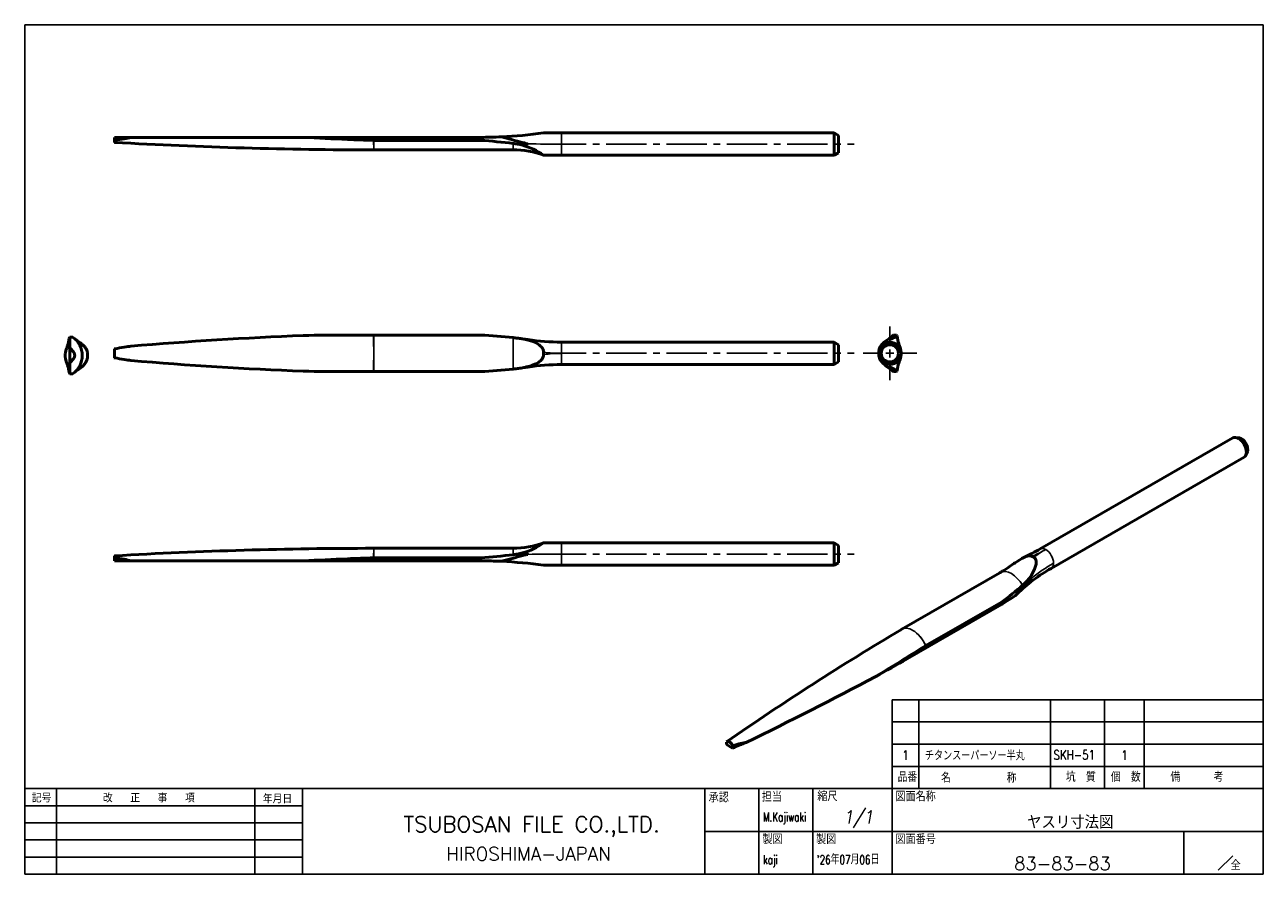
# Model space of a CAD drawing. Extents: x 10 to 1153, y 10 to 909.
import ezdxf
from ezdxf.enums import TextEntityAlignment as Align

# ---------------------------------------------------------------- set-up
doc = ezdxf.new("R2010")
doc.units = 0
doc.header["$LTSCALE"] = 12
doc.header["$MEASUREMENT"] = 0
doc.linetypes.add('CENTER2', pattern=[1.125, 0.75, -0.125, 0.125, -0.125])
doc.layers.get('0').update_dxf_attribs({"color": 4, "linetype": 'CONTINUOUS'})
doc.layers.get('DEFPOINTS').update_dxf_attribs({"linetype": 'CONTINUOUS'})
doc.layers.add('1', color=7, linetype='CONTINUOUS')
doc.layers.add('ZUWAKU', color=7, linetype='CONTINUOUS')
for name, color, linetype, lineweight in [('Smart Centers', 7, 'CENTER2', 25), ('Visible', 7, 'CONTINUOUS', 50), ('Visible Narrow', 7, 'CONTINUOUS', 25)]:
    doc.layers.add(name, color=color, linetype=linetype, lineweight=lineweight)
doc.styles.add('DIMTXT', font='ROMANS.shx', dxfattribs={"width": 0.85, "oblique": 10, "bigfont": 'BIGFONT.shx'})
doc.styles.get("Standard").update_dxf_attribs({"font": 'ROMANS.shx', "width": 0.85, "bigfont": 'BIGFONT.shx'})

msp = doc.modelspace()

# ---------------------------------------------------------------- linework, layer by layer
at = {"linetype": 'Continuous'}
for p, q in [((10, 200), (287, 200)), ((10, 10), (10, 200)), ((287, 200), (287, 10)), ((287, 10), (10, 10))]:
    msp.add_line(p, q, dxfattribs=at)
for p, q in [((203.97, 44.07), (203.97, 49.04)), ((210, 44.07), (210, 49.04)), ((239.45, 44.07), (239.45, 49.04)), ((251.52, 44.07), (251.52, 49.04)), ((260.39, 44.07), (260.39, 49.04)), ((203.97, 39.1), (203.97, 44.07)), ((210, 39.1), (210, 44.07)), ((239.45, 39.1), (239.45, 44.07)), ((251.52, 39.1), (251.52, 44.07)), ((260.39, 39.1), (260.39, 44.07)), ((203.97, 34.13), (203.97, 39.1)), ((210, 34.13), (210, 39.1)), ((239.45, 34.13), (239.45, 39.1)), ((251.52, 34.13), (251.52, 39.1)), ((260.39, 34.13), (260.39, 39.1))]:
    msp.add_line(p, q)
at = {"layer": '1', "color": 7}
for p, q in [((203.97, 49.04), (287, 49.04)), ((203.97, 44.07), (287, 44.07)), ((203.97, 39.1), (287, 39.1)), ((10, 29.16), (287, 29.16))]:
    msp.add_line(p, q, dxfattribs=at)
at = {"layer": '1', "color": 3}
for p, q in [((10, 25.33), (72.09, 25.33)), ((10, 21.5), (72.09, 21.5)), ((10, 17.66), (72.09, 17.66)), ((10, 13.83), (72.09, 13.83))]:
    msp.add_line(p, q, dxfattribs=at)
at = {"layer": 'DEFPOINTS', "linetype": 'Continuous'}
for p, q in [((10, 200), (287, 200)), ((10, 10), (10, 200)), ((287, 200), (287, 10)), ((287, 10), (10, 10))]:
    msp.add_line(p, q, dxfattribs=at)
at = {"layer": 'Smart Centers', "color": 7}
for p, q in [((126.54, 173.32), (195.54, 173.32)), ((203.5, 129.19), (203.5, 132.51)), ((126.54, 126.51), (195.54, 126.51)), ((197.5, 126.51), (200.82, 126.51)), ((206.18, 126.51), (209.5, 126.51)), ((203.5, 120.51), (203.5, 123.83)), ((126.54, 81.6), (195.54, 81.6))]:
    msp.add_line(p, q, dxfattribs=at)
at = {"layer": 'Smart Centers', "color": 7, "linetype": 'Continuous'}
for p, q in [((202.6, 126.51), (204.39, 126.51)), ((203.5, 125.61), (203.5, 127.4))]:
    msp.add_line(p, q, dxfattribs=at)
at = {"layer": 'Visible'}
for p, q in [((30.04, 174.17), (30.04, 174.82)), ((33.73, 174.82), (30.04, 174.82)), ((72.27, 174.82), (33.73, 174.82)), ((82.15, 174.82), (72.27, 174.82)), ((82.15, 174.82), (111.93, 174.82)), ((111.99, 174.15), (111.99, 174.82)), ((130.04, 175.82), (126.04, 175.82)), ((130.04, 175.82), (191.04, 175.82)), ((192.04, 175.24), (191.04, 175.82)), ((191.04, 170.82), (191.04, 175.82)), ((192.04, 171.39), (192.04, 175.24)), ((30.04, 173.7), (30.04, 174.17)), ((30.07, 174.18), (30.07, 174.17)), ((30.09, 173.7), (30.07, 174.17)), ((111.99, 174.15), (88.04, 174.15)), ((88.04, 172.02), (119.22, 172.02)), ((126.04, 170.82), (130.04, 170.82)), ((126.04, 170.82), (126.04, 170.82)), ((130.04, 170.82), (191.04, 170.82)), ((192.04, 171.39), (191.04, 170.82)), ((87.97, 130.61), (82.15, 130.61)), ((87.97, 130.61), (88.04, 130.61)), ((111.99, 130.61), (88.04, 130.61)), ((204.33, 130.61), (205, 130.61)), ((20.05, 130.15), (20.05, 130.05)), ((20.51, 130.15), (20.05, 130.15)), ((20.05, 130.05), (20.05, 127.66)), ((20.05, 127.66), (20.05, 127.05)), ((20.71, 130.15), (20.51, 130.15)), ((20.71, 130.15), (20.72, 130.15)), ((30.04, 125.51), (30.04, 127.51)), ((130.04, 129.01), (191.04, 129.01)), ((192.04, 128.43), (191.04, 129.01)), ((191.04, 124.01), (191.04, 129.01)), ((192.04, 124.58), (192.04, 128.43)), ((19.05, 126.2), (19.05, 125.9)), ((20.05, 125.05), (20.05, 127.05)), ((20.7, 127.05), (20.05, 127.05)), ((20.05, 125.05), (20.05, 124.44)), ((20.05, 125.05), (20.7, 125.05)), ((126.04, 126.25), (126.04, 126.76)), ((206, 126.51), (206, 126.66)), ((206, 126.35), (206, 126.51)), ((20.05, 124.44), (20.05, 122.05)), ((20.05, 122.05), (20.05, 121.95)), ((20.51, 121.95), (20.05, 121.95)), ((20.51, 121.95), (20.71, 121.95)), ((20.72, 121.95), (20.71, 121.95)), ((82.15, 122.41), (87.97, 122.41)), ((88.04, 122.41), (87.97, 122.41)), ((88.04, 122.41), (111.99, 122.41)), ((130.04, 124.01), (191.04, 124.01)), ((192.04, 124.58), (191.04, 124.01)), ((204.33, 122.41), (205, 122.41)), ((237.09, 82.75), (280.22, 107.59)), ((281.7, 107.58), (280.84, 107.7)), ((239.58, 78.42), (282.72, 103.26)), ((283.45, 104.54), (283.12, 103.74)), ((126.04, 84.1), (130.04, 84.1)), ((126.04, 84.1), (126.04, 84.1)), ((130.04, 84.1), (191.04, 84.1)), ((192.04, 83.52), (191.04, 84.1)), ((191.04, 79.1), (191.04, 84.1)), ((192.04, 79.68), (192.04, 83.52)), ((30.04, 80.75), (30.04, 81.22)), ((30.04, 80.1), (30.04, 80.75)), ((30.07, 80.75), (30.09, 81.22)), ((30.07, 80.75), (30.07, 80.74)), ((88.04, 82.9), (119.22, 82.9)), ((88.04, 80.76), (111.99, 80.76)), ((111.99, 80.76), (111.99, 80.1)), ((30.04, 80.1), (33.73, 80.1)), ((33.73, 80.1), (72.27, 80.1)), ((72.27, 80.1), (82.15, 80.1)), ((111.93, 80.1), (82.15, 80.1)), ((126.04, 79.1), (130.04, 79.1)), ((130.04, 79.1), (191.04, 79.1)), ((192.04, 79.68), (191.04, 79.1)), ((206.14, 64.79), (228.1, 77.43)), ((228.43, 70.32), (207.37, 58.19)), ((211.54, 61.13), (228.47, 70.88)), ((228.47, 70.88), (228.47, 70.34)), ((166.92, 39.57), (166.92, 39.05)), ((168.33, 38.23), (166.92, 39.05)), ((168.33, 38.23), (168.33, 38.76))]:
    msp.add_line(p, q, dxfattribs=at)
for radius in [2.5, 1.92]:
    msp.add_circle((203.5, 126.51), radius, dxfattribs=at)
for centre, radius, start, end in [((111.93, 274.82), 100, 270, 270.0336), ((111.93, 274.82), 100, 270.0336, 272.6766), ((111.93, 274.82), 100, 272.6766, 278.1096), ((30.04, 175), 1.3, 270, 271.9913), ((88.04, 1172.02), 1000, 266.67758, 270), ((95.81, 485.75), 311.69, 267.4886, 268.5588), ((88.04, 177.02), 2.86, 268.5108, 270), ((102.74, 40.14), 134.33, 82.9538, 86.0499), ((119.22, 152.02), 20, 70.0516, 90), ((116.88, 155.4), 18.22, 75.9049, 79.5864), ((116.82, 157.46), 16.24, 55.4011, 73.9419), ((108.13, -758.55), 889.78, 92.30987, 94.7969), ((107.52, 30.71), 100, 83.2835, 87.4374), ((207.2, 126.51), 5, 124.9152, 135.3526), ((17.85, 126.05), 5, 0, 55.0848), ((23.36, 132.11), 3.22, 235.8518, 241.0399), ((48.12, 29.16), 100, 100.3993, 100.3994), ((130.04, 179.01), 50, 261.3657, 270), ((201.69, 132.57), 3.22, 298.9601, 304.1482), ((19.87, 126.05), 1.3, 309.5717, 50.4283), ((17.85, 126.05), 5, 304.9152, 0), ((17.85, 126.05), 6.2, 357.6362, 2.3638), ((48.12, 223.86), 100, 259.6006, 259.6007), ((108.13, 1011.56), 889.78, 265.2031, 267.69013), ((207.2, 126.51), 6.2, 177.6362, 180), ((207.2, 126.51), 6.2, 180, 182.3638), ((107.52, 222.31), 100, 272.5626, 276.7165), ((130.04, 74.01), 50, 90, 98.6343), ((207.2, 126.51), 5, 224.6474, 235.0848), ((119.22, 102.9), 20, 270, 289.9484), ((116.83, 97.46), 16.24, 286.035, 304.5842), ((30.04, 79.92), 1.3, 88.0087, 90), ((88.04, -917.1), 1000, 90, 93.32242), ((95.81, -230.83), 311.69, 91.4412, 92.5114), ((88.04, 77.9), 2.86, 90, 91.4892), ((102.74, 214.78), 134.33, 273.9501, 277.0462), ((210.05, 129.97), 54.41, 295.4444, 299.8015), ((111.93, -19.9), 100, 89.9664, 90), ((111.93, -19.9), 100, 87.3234, 89.9664), ((111.93, -19.9), 100, 81.8904, 87.3234), ((213.67, 102.04), 28.54, 302.3967, 304.6037), ((257.16, 46.92), 36.07, 119.164, 134.2812), ((159.92, 142), 99.95, 315.7476, 318.8587), ((196.32, 115.96), 55.37, 305.5047, 311.7241), ((533.68, -487.88), 642.43, 120.65844, 124.80735), ((208.64, 60.46), 5, 119.936, 120.6605), ((371.43, -203.26), 308.98, 121.175, 122.071), ((-230.48, 865.55), 918.62, 295.94126, 297.96695), ((167.63, 38.49), 1.3, 118.1763, 119.936)]:
    msp.add_arc(centre, radius, start, end, dxfattribs=at)
for centre, major_axis, ratio, start_param, end_param in [((30.04, 126.51), (0, 1.3), 0.034748, 3.825891, 5.598887), ((30.04, 126.51), (0, 1.3), 0.034748, 3.829057, 5.595721), ((19.87, 126.05), (0, 1.3), 0.999396, 3.829057, 5.595721), ((281.47, 105.42), (-1.25, 2.17), 0.578093, 3.141593, 6.283185), ((282.18, 105.83), (-0.96, 1.67), 0.578093, 3.562991, 5.861787), ((235.51, 75.93), (-3.09, 5.37), 0.578093, 5.458465, 5.540977), ((228.43, -11.44), (49.9, 86.66), 0.578093, 0.782878, 0.783464), ((211.54, 58.79), (1.43, 2.48), 0.578093, 0.783464, 0.809456), ((-146.18, 261.79), (-500, 0), 0.575862, 2.336442, 2.356194), ((167.63, 38.49), (-0.65, 1.13), 0.578093, 4.61958, 6.379861), ((167.63, 38.49), (-0.62, 1.15), 0.597754, 4.634449, 6.392158), ((167.63, 38.49), (-0.61, 1.15), 0.597754, 4.631283, 6.283185), ((111.57, 85.64), (100, 0), 0.575862, 5.315992, 5.353355)]:
    msp.add_ellipse(centre, major_axis=major_axis, ratio=ratio, start_param=start_param, end_param=end_param, dxfattribs=at)
for points in [[(33.73, 174.82), (32.99, 174.59), (31.6, 174.34), (30.07, 174.17)], [(82.15, 174.36), (78.85, 174.5), (75.55, 174.65), (72.27, 174.82)], [(30.07, 174.18), (30.06, 174.18), (30.05, 174.17), (30.04, 174.17)], [(120.17, 173.32), (119.85, 173.37), (119.54, 173.42), (119.22, 173.46)], [(82.15, 130.61), (78.85, 130.61), (75.55, 130.57), (72.27, 130.51)], [(20.51, 130.15), (20.37, 130.15), (20.22, 130.12), (20.05, 130.05)], [(20.05, 127.66), (20.28, 127.55), (20.53, 127.34), (20.7, 127.06)], [(21.55, 129.45), (21.5, 129.49), (21.45, 129.53), (21.41, 129.56)], [(30.07, 127.51), (30.06, 127.51), (30.05, 127.51), (30.04, 127.51)], [(33.73, 128.12), (32.99, 128.01), (31.6, 127.8), (30.07, 127.51)], [(120.17, 129.9), (119.85, 129.94), (119.54, 129.98), (119.22, 130.02)], [(203.5, 129.9), (203.55, 129.94), (203.6, 129.98), (203.64, 130.02)], [(20.7, 125.04), (20.53, 124.76), (20.28, 124.55), (20.05, 124.44)], [(20.69, 127.06), (20.69, 127.06), (20.7, 127.05), (20.7, 127.05)], [(20.7, 125.05), (20.7, 125.05), (20.69, 125.05), (20.69, 125.04)], [(30.04, 125.51), (30.05, 125.5), (30.06, 125.5), (30.07, 125.5)], [(30.07, 125.5), (31.6, 125.22), (32.99, 125.01), (33.73, 124.9)], [(20.05, 122.05), (20.22, 121.98), (20.37, 121.95), (20.51, 121.95)], [(21.41, 122.54), (21.45, 122.57), (21.5, 122.61), (21.55, 122.65)], [(21.55, 122.65), (21.62, 122.7), (21.71, 122.75), (21.8, 122.81)], [(72.27, 122.51), (75.55, 122.44), (78.85, 122.41), (82.15, 122.41)], [(119.22, 122.99), (119.54, 123.03), (119.85, 123.07), (120.17, 123.11)], [(120.17, 123.11), (120.55, 123.16), (120.94, 123.21), (121.31, 123.26)], [(203.5, 123.11), (203.43, 123.16), (203.34, 123.21), (203.25, 123.26)], [(203.64, 122.99), (203.6, 123.03), (203.55, 123.07), (203.5, 123.11)], [(30.04, 80.75), (30.05, 80.74), (30.06, 80.74), (30.07, 80.74)], [(30.07, 80.75), (31.6, 80.57), (32.99, 80.33), (33.73, 80.1)], [(72.27, 80.1), (75.55, 80.26), (78.85, 80.42), (82.15, 80.56)], [(119.22, 81.46), (119.54, 81.5), (119.85, 81.54), (120.17, 81.6)], [(120.17, 81.6), (120.55, 81.67), (120.94, 81.76), (121.31, 81.85)], [(228.96, 77.95), (228.7, 77.79), (228.45, 77.64), (228.2, 77.49)], [(228.2, 77.49), (228.16, 77.47), (228.13, 77.45), (228.1, 77.43)], [(233.17, 74.63), (233.37, 74.81), (233.56, 74.99), (233.76, 75.18)], [(233.76, 75.18), (234, 75.42), (234.23, 75.66), (234.46, 75.91)], [(200.32, 54.21), (202.68, 55.65), (205.04, 57.1), (207.37, 58.56)], [(168.36, 38.77), (169.64, 39.14), (170.78, 39.42), (171.37, 39.49)], [(168.33, 38.76), (168.34, 38.76), (168.35, 38.76), (168.36, 38.76)]]:
    msp.add_open_spline(points, degree=3, dxfattribs=at)
for points, knots in [([(116.6, 174.92), (117.35, 174.74), (118.09, 174.54), (120.83, 173.81), (122.09, 173.42), (122.47, 173.37), (122.48, 173.37), (122.51, 173.36), (122.52, 173.36), (122.53, 173.36)], [0.0890165, 0.0890165, 0.0890165, 0.0890165, 0.3161239, 0.3161239, 0.9201526, 0.9201526, 0.9452048, 0.9452048, 0.9642726, 0.9642726, 0.9642726, 0.9642726]), ([(122.53, 173.36), (122.53, 173.36), (122.52, 173.36), (122.12, 173.26), (121.72, 173.16), (121.31, 173.07)], [-0.0020162, -0.0020162, -0.0020162, -0.0020162, 0, 0, 0.1244762, 0.1244762, 0.1244762, 0.1244762]), ([(205.11, 130.29), (204.92, 130.23), (204.72, 130.15), (203.99, 129.84), (203.6, 129.64), (203.55, 129.58), (203.55, 129.58), (203.55, 129.58), (203.54, 129.58), (203.54, 129.57)], [0.0890165, 0.0890165, 0.0890165, 0.0890165, 0.3161239, 0.3161239, 0.9201526, 0.9201526, 0.9452048, 0.9452048, 0.9642726, 0.9642726, 0.9642726, 0.9642726]), ([(205, 130.61), (205, 130.6), (205, 130.6), (205, 130.53), (205.04, 130.43), (205.11, 130.29)], [4.6211923, 4.6211923, 4.6211923, 4.6211923, 4.6503043, 4.6503043, 5.0780719, 5.0780719, 5.0780719, 5.0780719]), ([(206, 126.66), (206, 126.71), (206, 126.75), (205.99, 126.86), (205.98, 126.92), (205.97, 127.07), (205.95, 127.15), (205.89, 127.5), (205.81, 127.75), (205.65, 128.23), (205.55, 128.5), (205.47, 128.73), (205.31, 129.22), (205.18, 129.72), (205.11, 130.29)], [0, 0, 0, 0, 0.0143717, 0.0143717, 0.0340512, 0.0340512, 0.071329, 0.071329, 0.2126629, 0.2126629, 0.4106103, 0.4106103, 0.4106103, 0.812338, 0.812338, 0.812338, 0.812338]), ([(19.05, 126.2), (19.05, 126.25), (19.05, 126.3), (19.06, 126.4), (19.07, 126.46), (19.08, 126.61), (19.1, 126.7), (19.16, 127.04), (19.24, 127.29), (19.4, 127.77), (19.5, 128.04), (19.58, 128.28), (19.74, 128.76), (19.87, 129.27), (19.94, 129.84)], [0, 0, 0, 0, 0.0143717, 0.0143717, 0.0340512, 0.0340512, 0.071329, 0.071329, 0.2126629, 0.2126629, 0.4106103, 0.4106103, 0.4106103, 0.812338, 0.812338, 0.812338, 0.812338]), ([(20.05, 130.15), (20.05, 130.15), (20.05, 130.14), (20.05, 130.07), (20.01, 129.97), (19.94, 129.84)], [4.6211923, 4.6211923, 4.6211923, 4.6211923, 4.6503043, 4.6503043, 5.0780719, 5.0780719, 5.0780719, 5.0780719]), ([(21.8, 129.3), (22.09, 129.1), (22.39, 128.91), (23.07, 128.37), (23.38, 128.04), (23.74, 127.47), (23.84, 127.24), (23.96, 126.9), (23.99, 126.79), (24.03, 126.55), (24.04, 126.43), (24.05, 126.31)], [0.090344, 0.090344, 0.090344, 0.090344, 0.416593, 0.416593, 0.829227, 0.829227, 1.086077, 1.086077, 1.212975, 1.212975, 1.331977, 1.331977, 1.331977, 1.331977]), ([(121.31, 129.75), (121.28, 129.76), (121.24, 129.76), (120.86, 129.81), (120.52, 129.86), (120.17, 129.9)], [-0.117996, -0.117996, -0.117996, -0.117996, -0.1068018, -0.1068018, 0, 0, 0, 0]), ([(121.31, 129.75), (122.24, 129.55), (123.01, 129.36), (124.49, 128.83), (125.03, 128.5), (125.61, 127.93), (125.77, 127.7), (125.93, 127.36), (125.97, 127.24), (126.03, 127), (126.04, 126.88), (126.04, 126.76)], [0.090344, 0.090344, 0.090344, 0.090344, 0.416593, 0.416593, 0.829227, 0.829227, 1.086077, 1.086077, 1.212975, 1.212975, 1.331977, 1.331977, 1.331977, 1.331977]), ([(122.53, 129.57), (122.53, 129.58), (122.52, 129.58), (122.12, 129.64), (121.72, 129.7), (121.31, 129.75)], [-0.0020162, -0.0020162, -0.0020162, -0.0020162, 0, 0, 0.1244762, 0.1244762, 0.1244762, 0.1244762]), ([(203.25, 129.75), (202.96, 129.55), (202.66, 129.36), (201.98, 128.83), (201.67, 128.5), (201.31, 127.93), (201.21, 127.7), (201.09, 127.36), (201.06, 127.24), (201.02, 127), (201.01, 126.88), (201, 126.76)], [0.090344, 0.090344, 0.090344, 0.090344, 0.416593, 0.416593, 0.829227, 0.829227, 1.086077, 1.086077, 1.212975, 1.212975, 1.331977, 1.331977, 1.331977, 1.331977]), ([(203.54, 129.57), (203.54, 129.58), (203.54, 129.58), (203.44, 129.64), (203.34, 129.7), (203.25, 129.75)], [-0.0020162, -0.0020162, -0.0020162, -0.0020162, 0, 0, 0.1244762, 0.1244762, 0.1244762, 0.1244762]), ([(19.94, 122.26), (19.87, 122.83), (19.74, 123.34), (19.58, 123.82), (19.49, 124.08), (19.31, 124.54), (19.14, 125.18), (19.1, 125.35), (19.07, 125.58), (19.06, 125.65), (19.06, 125.74), (19.06, 125.77), (19.05, 125.84), (19.05, 125.87), (19.05, 125.9)], [-0.5110845, -0.5110845, -0.5110845, -0.5110845, 0, 0, 0, 0.2747356, 0.2747356, 0.3582165, 0.3582165, 0.3829442, 0.3829442, 0.3940247, 0.3940247, 0.4045123, 0.4045123, 0.4045123, 0.4045123]), ([(24.05, 125.8), (24.04, 125.62), (24.01, 125.45), (23.92, 125.07), (23.85, 124.88), (23.65, 124.47), (23.5, 124.24), (23.06, 123.72), (22.74, 123.45), (22.18, 123.06), (21.99, 122.94), (21.8, 122.81)], [0, 0, 0, 0, 0.0531346, 0.0531346, 0.1219361, 0.1219361, 0.2158944, 0.2158944, 0.347015, 0.347015, 0.4210072, 0.4210072, 0.4210072, 0.4210072]), ([(126.04, 126.25), (126.04, 126.07), (126.01, 125.9), (125.89, 125.53), (125.78, 125.33), (125.47, 124.93), (125.23, 124.7), (124.44, 124.18), (123.83, 123.91), (122.45, 123.52), (121.92, 123.39), (121.31, 123.26)], [0, 0, 0, 0, 0.0531346, 0.0531346, 0.1219361, 0.1219361, 0.2158944, 0.2158944, 0.347015, 0.347015, 0.4210072, 0.4210072, 0.4210072, 0.4210072]), ([(201, 126.25), (201.01, 126.07), (201.04, 125.9), (201.13, 125.53), (201.2, 125.33), (201.4, 124.93), (201.55, 124.7), (201.99, 124.18), (202.31, 123.91), (202.87, 123.52), (203.06, 123.39), (203.25, 123.26)], [0, 0, 0, 0, 0.0531346, 0.0531346, 0.1219361, 0.1219361, 0.2158944, 0.2158944, 0.347015, 0.347015, 0.4210072, 0.4210072, 0.4210072, 0.4210072]), ([(205.11, 122.72), (205.18, 123.29), (205.31, 123.8), (205.47, 124.28), (205.56, 124.54), (205.74, 125), (205.91, 125.64), (205.95, 125.8), (205.98, 126.04), (205.99, 126.1), (205.99, 126.2), (205.99, 126.23), (206, 126.29), (206, 126.32), (206, 126.35)], [-0.5110845, -0.5110845, -0.5110845, -0.5110845, 0, 0, 0, 0.2747356, 0.2747356, 0.3582165, 0.3582165, 0.3829442, 0.3829442, 0.3940247, 0.3940247, 0.4045123, 0.4045123, 0.4045123, 0.4045123]), ([(19.94, 122.26), (20.01, 122.13), (20.05, 122.03), (20.05, 121.96), (20.05, 121.96), (20.05, 121.95)], [4.2523618, 4.2523618, 4.2523618, 4.2523618, 4.6801294, 4.6801294, 4.7092414, 4.7092414, 4.7092414, 4.7092414]), ([(121.31, 123.26), (121.72, 123.32), (122.12, 123.38), (122.52, 123.44), (122.53, 123.44), (122.53, 123.44)], [0.0873026, 0.0873026, 0.0873026, 0.0873026, 0.211757, 0.211757, 0.2137728, 0.2137728, 0.2137728, 0.2137728]), ([(203.25, 123.26), (203.34, 123.32), (203.44, 123.38), (203.54, 123.44), (203.54, 123.44), (203.54, 123.44)], [0.0873026, 0.0873026, 0.0873026, 0.0873026, 0.211757, 0.211757, 0.2137728, 0.2137728, 0.2137728, 0.2137728]), ([(203.54, 123.44), (203.55, 123.44), (203.55, 123.43), (203.56, 123.42), (203.57, 123.41), (203.64, 123.37), (203.73, 123.32), (204.24, 123.06), (204.7, 122.87), (205.11, 122.72)], [0.00024, 0.00024, 0.00024, 0.00024, 0.0080358, 0.0080358, 0.0243357, 0.0243357, 0.0588634, 0.0588634, 0.2204418, 0.2204418, 0.2204418, 0.2204418]), ([(205.11, 122.72), (205.04, 122.59), (205, 122.49), (205, 122.42), (205, 122.41), (205, 122.41)], [4.2523618, 4.2523618, 4.2523618, 4.2523618, 4.6801294, 4.6801294, 4.7092414, 4.7092414, 4.7092414, 4.7092414]), ([(122.53, 81.55), (122.51, 81.55), (122.48, 81.55), (122.41, 81.54), (122.34, 81.53), (122.05, 81.46), (121.73, 81.37), (119.89, 80.86), (118.22, 80.4), (116.6, 79.99)], [0.00024, 0.00024, 0.00024, 0.00024, 0.0080358, 0.0080358, 0.0243357, 0.0243357, 0.0588634, 0.0588634, 0.2204418, 0.2204418, 0.2204418, 0.2204418]), ([(121.31, 81.85), (121.72, 81.76), (122.12, 81.66), (122.52, 81.56), (122.53, 81.56), (122.53, 81.55)], [0.0873026, 0.0873026, 0.0873026, 0.0873026, 0.211757, 0.211757, 0.2137728, 0.2137728, 0.2137728, 0.2137728]), ([(229.87, 78.56), (230.67, 79.09), (231.34, 79.57), (232.77, 80.51), (233.39, 80.85), (234.2, 81.15), (234.47, 81.21), (234.83, 81.22), (234.94, 81.22), (235.15, 81.18), (235.24, 81.15), (235.33, 81.1)], [0.090344, 0.090344, 0.090344, 0.090344, 0.416593, 0.416593, 0.829227, 0.829227, 1.086077, 1.086077, 1.212975, 1.212975, 1.331977, 1.331977, 1.331977, 1.331977]), ([(235.69, 80.89), (235.81, 80.81), (235.91, 80.71), (236.09, 80.43), (236.15, 80.25), (236.22, 79.8), (236.21, 79.48), (236.02, 78.59), (235.78, 77.97), (235.09, 76.79), (234.8, 76.37), (234.46, 75.91)], [0, 0, 0, 0, 0.0531346, 0.0531346, 0.1219361, 0.1219361, 0.2158944, 0.2158944, 0.347015, 0.347015, 0.4210072, 0.4210072, 0.4210072, 0.4210072]), ([(234.46, 75.91), (234.7, 76.02), (234.95, 76.13), (235.19, 76.24), (235.19, 76.24), (235.2, 76.24)], [0.0873026, 0.0873026, 0.0873026, 0.0873026, 0.211757, 0.211757, 0.2137728, 0.2137728, 0.2137728, 0.2137728]), ([(231.51, 72.26), (230.58, 71.67), (229.63, 71.07), (228.6, 70.42), (228.54, 70.38), (228.47, 70.34)], [4.2523618, 4.2523618, 4.2523618, 4.2523618, 4.6801294, 4.6801294, 4.7092414, 4.7092414, 4.7092414, 4.7092414])]:
    msp.add_open_spline(points, degree=3, knots=knots, dxfattribs=at)
at = {"layer": 'Visible Narrow'}
for p, q in [((82.15, 174.36), (82.15, 174.82)), ((130.04, 173.32), (130.04, 175.82)), ((88.04, 172.02), (87.97, 174.15)), ((88.04, 172.02), (88.04, 174.15)), ((119.22, 172.02), (119.22, 173.46)), ((130.04, 170.82), (130.04, 173.32)), ((88.04, 126.51), (88.04, 130.61)), ((119.22, 122.99), (119.22, 130.02)), ((130.04, 126.51), (130.04, 129.01)), ((88.04, 122.41), (88.04, 126.51)), ((130.04, 124.01), (130.04, 126.51)), ((130.04, 81.6), (130.04, 84.1)), ((82.15, 80.56), (82.15, 80.1)), ((87.97, 80.76), (88.04, 82.9)), ((88.04, 80.76), (88.04, 82.9)), ((119.22, 81.46), (119.22, 82.9)), ((130.04, 79.1), (130.04, 81.6)), ((207.37, 58.56), (207.37, 58.19))]:
    msp.add_line(p, q, dxfattribs=at)
for centre, radius, start, end in [((128.24, 489.73), 316.42, 268.9667, 270.326), ((206.86, 129.01), 3.36, 170.2874, 179.9981), ((130.04, 157.98), 31.47, 262.6914, 269.9929), ((130.04, 95.03), 31.47, 90.0071, 97.3086), ((206.86, 124.01), 3.36, 180.0019, 189.7126), ((128.24, -234.78), 316.38, 89.6739, 91.0334), ((221.51, 112.02), 33.86, 294.0779, 299.7915), ((251.27, 60.03), 26.04, 119.7849, 126.7566), ((258.44, 47.21), 37.19, 119.546, 128.689)]:
    msp.add_arc(centre, radius, start, end, dxfattribs=at)
for centre, major_axis, ratio, start_param, end_param in [((87.87, 126.51), (0, 5), 0.034748, 4.712389, 5.674666), ((17.86, 126.05), (0, 5), 0.999396, 4.712389, 5.674666), ((17.86, 126.05), (0, 5), 0.999396, 3.750112, 4.712389), ((87.87, 126.51), (0, 5), 0.034748, 3.750112, 4.712389), ((238.34, 80.59), (-1.25, 2.17), 0.578093, 5.499721, 6.283185), ((238.34, 80.59), (-1.25, 2.17), 0.578093, 3.928925, 5.499721), ((230.68, 73.15), (-2.5, 4.33), 0.578093, 4.720477, 6.278965), ((238.34, 80.59), (-1.25, 2.17), 0.578093, 3.141593, 3.928925), ((208.52, 60.39), (-2.36, 4.4), 0.597754, 5.517781, 6.309113), ((208.64, 60.46), (-2.5, 4.33), 0.578093, 5.499721, 6.283185), ((208.64, 60.46), (-2.5, 4.33), 0.578093, 4.53831, 5.499721), ((208.52, 60.39), (-2.36, 4.4), 0.597754, 4.555504, 5.517781)]:
    msp.add_ellipse(centre, major_axis=major_axis, ratio=ratio, start_param=start_param, end_param=end_param, dxfattribs=at)
for points, knots in [([(126.04, 170.82), (126.71, 170.82), (127.39, 170.82), (128.06, 170.82), (128.72, 170.82), (129.38, 170.82), (130.04, 170.82)], [-0.6507456, -0.6507456, -0.6507456, -0.6507456, -0.4485084, -0.4485084, -0.4485084, -0.250355, -0.250355, -0.250355, -0.250355]), ([(130.04, 84.1), (129.38, 84.1), (128.72, 84.1), (128.06, 84.1), (127.39, 84.1), (126.71, 84.1), (126.04, 84.1)], [-1.0071327, -1.0071327, -1.0071327, -1.0071327, -0.8089776, -0.8089776, -0.8089776, -0.6067421, -0.6067421, -0.6067421, -0.6067421])]:
    msp.add_open_spline(points, degree=3, knots=knots, dxfattribs=at)
at = {"layer": 'ZUWAKU', "color": 3}
for p, q in [((203.97, 34.13), (287, 34.13)), ((203.97, 10), (203.97, 34.13)), ((210, 29.16), (210, 34.13)), ((239.45, 29.16), (239.45, 34.13)), ((251.52, 29.16), (251.52, 34.13)), ((260.39, 29.16), (260.39, 34.13)), ((17.1, 10), (17.1, 29.16)), ((61.45, 10), (61.45, 29.16)), ((72.09, 10), (72.09, 29.16)), ((162.1, 10.23), (162.1, 29.16)), ((174.16, 10), (174.16, 29.16)), ((186.23, 10), (186.23, 29.16)), ((162.1, 19.58), (203.97, 19.58)), ((203.97, 19.58), (287, 19.58)), ((269.26, 10), (269.26, 19.58)), ((276.9, 10.93), (280.21, 14.08))]:
    msp.add_line(p, q, dxfattribs=at)

# ---------------------------------------------------------------- texts
at = {"color": 4, "linetype": 'Continuous', "insert": (225.01, 96.97), "char_height": 6.4, "attachment_point": 4, "style": 'DIMTXT'}
msp.add_mtext('\\A1;', dxfattribs=at)
at = {"color": 4, "linetype": 'ByBlock', "insert": (193.14, 22.34), "char_height": 2.921, "attachment_point": 4, "style": 'DIMTXT'}
msp.add_mtext('1/1', dxfattribs=at)
at = {"layer": '1', "color": 4, "width": 0.72}
for s, p in [('M.Kajiwaki', (175.1, 22.82)), ('kaji', (175.1, 13.24)), ("'26年07月06日", (187.17, 13.24))]:
    msp.add_text(s, height=1.987, dxfattribs=at).set_placement(p, align=Align.MIDDLE_LEFT)
at = {"layer": 'ZUWAKU', "color": 4}
for s, height, width, p in [('チタンスーパーソー半丸', 2.0699, 0.7, (211.34, 35.48)), ('SKH-51', 2.07, 0.81, (240.09, 35.66)), ('品番', 2.07, 0.81, (205.24, 30.67)), ('名          称', 2.0699, 0.81, (214.95, 30.51)), ('坑  質', 2.07, 0.81, (242.87, 30.69)), ('個  数', 2.07, 0.81, (252.92, 30.68)), ('備      考', 2.07, 0.81, (266.24, 30.69)), ('記号', 1.774, 0.99, (11.57, 26.08)), ('改   正   事   項', 1.7742, 0.99, (27.48, 26.08)), ('年月日', 1.774, 0.99, (63.23, 25.89)), ('承認', 2.07, 0.99, (162.96, 26.1)), ('担当', 2.07, 0.99, (174.85, 26.24)), ('縮尺', 2.07, 0.99, (187.27, 26.37)), ('図面名称', 2.07, 0.99, (204.74, 26.34)), ('製図', 2.07, 0.99, (174.98, 16.76)), ('製図', 2.07, 0.99, (187, 16.76)), ('図面番号', 2.07, 0.99, (204.75, 16.76)), ('全', 2.07, 0.99, (279.72, 10.93))]:
    msp.add_text(s, height=height, dxfattribs=dict(at, width=width)).set_placement(p)
for s, height, p in [('TSUBOSAN FILE CO.,LTD.', 3.5, (94.71, 19.44)), ('HIROSHIMA-JAPAN', 3, (104.28, 13.05))]:
    msp.add_text(s, height=height, dxfattribs=at).set_placement(p)
at = {"layer": 'ZUWAKU', "color": 4, "width": 0.99}
for s, p in [('ヤスリ寸法図', (243.84, 21.63)), ('83-83-83', (242.1, 12.4))]:
    msp.add_text(s, height=2.957, dxfattribs=at).set_placement(p, align=Align.MIDDLE_CENTER)
at = {"layer": 'ZUWAKU', "color": 4, "char_height": 2.07, "attachment_point": 5}
for insert, width in [((206.99, 36.62), 6.0335), ((255.95, 36.62), 8.8709)]:
    msp.add_mtext('1', dxfattribs=dict(at, insert=insert, width=width))

doc.saveas('drawing.dxf')
